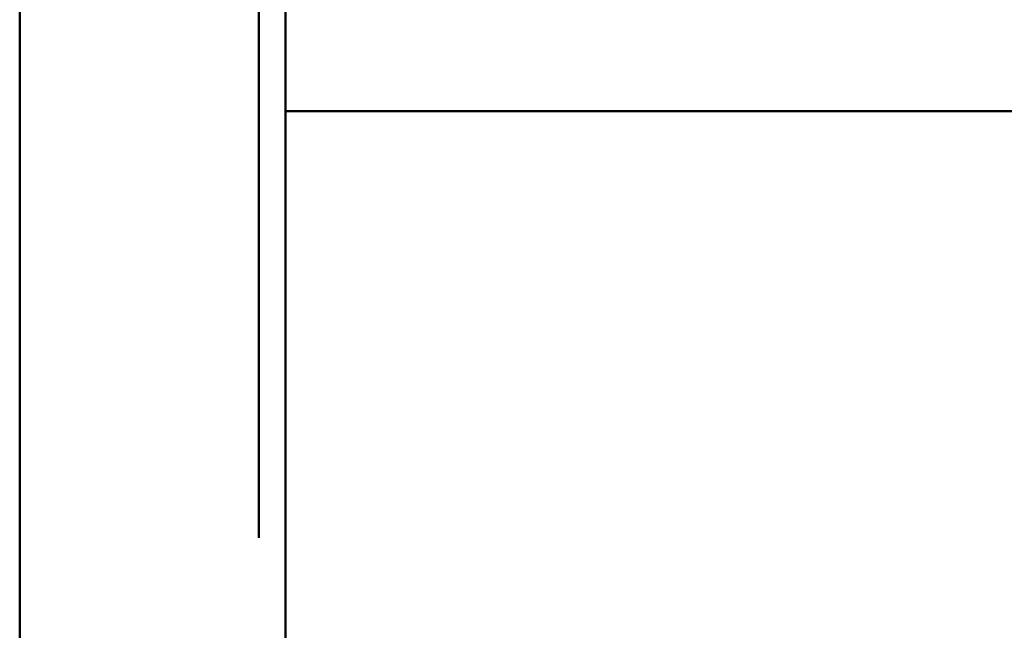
# Paper-space layout 'Layout1' of a CAD drawing. Extents: x -2 to 1033, y -36 to 596.
# Tile 123 of 256: x 367.61 to 372.79, y 396.65 to 399.86. Entities that reach past the tile are written whole.
import ezdxf

# ---------------------------------------------------------------- set-up
doc = ezdxf.new("R2010")
doc.units = 0
doc.linetypes.add('ACAD_ISO02W100', pattern=[15, 12, -3])
doc.linetypes.add('ACAD_ISO04W100', pattern=[30.5, 24, -3, 0.5, -3])
doc.layers.add('SS_ZEBRIKY', color=24, linetype='CONTINUOUS', lineweight=50)

psp = doc.layouts.get("Layout1")

# ---------------------------------------------------------------- linework, layer by layer
at = {"layer": 'SS_ZEBRIKY', "color": 3, "linetype": 'ACAD_ISO02W100', "ltscale": 0.25}
psp.add_line((368.8663, 378.385), (368.8663, 524.985), dxfattribs=at)
at = {"layer": 'SS_ZEBRIKY', "color": 7, "linetype": 'ACAD_ISO04W100', "ltscale": 0.25}
psp.add_line((369.0063, 524.985), (369.0063, 378.385), dxfattribs=at)
at = {"layer": 'SS_ZEBRIKY', "color": 1, "linetype": 'Continuous', "ltscale": 0.25}
for p, q in [((367.6063, 420.885), (367.6063, 378.385)), ((369.0063, 378.385), (369.0063, 420.885))]:
    psp.add_line(p, q, dxfattribs=at)
at = {"layer": 'SS_ZEBRIKY', "color": 7, "linetype": 'Continuous', "ltscale": 0.25}
psp.add_line((369.0063, 399.381), (377.0063, 399.381), dxfattribs=at)

doc.saveas('drawing.dxf')
